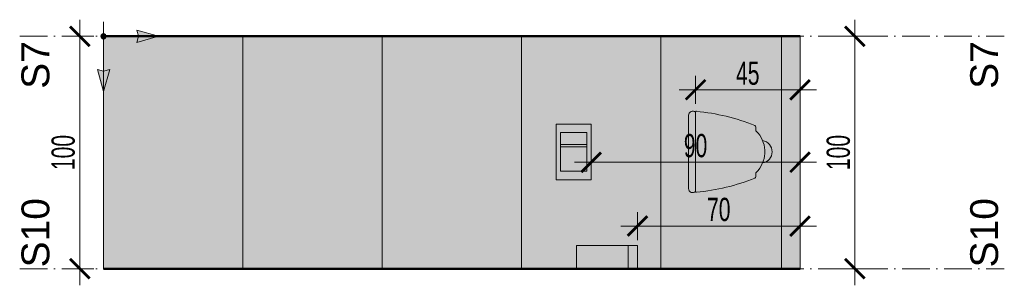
# Model space of a CAD drawing. Header units: millimetres. Extents: x -6792 to 22441, y -13430 to 4653.
# Tile 148 of 256: x -426 to -2, y -11638 to -11524. Entities that reach past the tile are written whole.
import ezdxf

# ---------------------------------------------------------------- set-up
doc = ezdxf.new("R2010")
doc.units = ezdxf.units.MM
doc.linetypes.add('ACAD_ISO02W100', pattern=[15, 12, -3])
doc.linetypes.add('ACAD_ISO10W100', pattern=[18, 12, -3, 0, -3])
for name, color, linetype, lineweight in [('_A_KOLORYSTYKA ŚCIAN', 40, 'Continuous', 5), ('_A_OPIS', 253, 'Continuous', 9), ('_A_ROZWINIĘCIA_RYSUNEK ŚCIAN', 252, 'Continuous', 15), ('_A_ROZWINIĘCIA_WYMIARY', 252, 'Continuous', 15), ('_A_WIDOK', 163, 'Continuous', 13), ('_A_ŚCIANY PROJEKTOWANE', 150, 'Continuous', 50)]:
    doc.layers.add(name, color=color, linetype=linetype, lineweight=lineweight)
doc.styles.add('DIM', font='arial.ttf', dxfattribs={"width": 0.65})
doc.styles.get("Standard").update_dxf_attribs({"font": 'arial.ttf'})
doc.dimstyles.new('BP_EU_25-50', dxfattribs={"dimtxt": 10, "dimasz": 0.8, "dimexe": 0.75, "dimexo": 1, "dimgap": 2, "dimtad": 1, "dimdec": 0, "dimzin": 9, "dimdsep": 46, "dimtxsty": 'DIM', "dimblk": 'ARCH_1', "dimcen": 0, "dimdle": 50, "dimse1": 1, "dimse2": 1, "dimclrd": 256, "dimclre": 256, "dimclrt": 256, "dimadec": 0, "dimazin": 2, "dimtfac": 1, "dimtdec": 0, "dimtix": 1, "dimtmove": 2, "dimatfit": 0, "dimfxl": 0.75, "dimtolj": 1, "dimtzin": 0, "dimlwd": 15, "dimlwe": -1, "dimarcsym": 0})

# ---------------------------------------------------------------- blocks, each defined once
blk = doc.blocks.new('MODO RIMFREE Z PRZODU')
at = {"true_color": 0xffffff}
h = blk.add_hatch(color=7, dxfattribs=at)
h.dxf.hatch_style = 1
h.paths.add_polyline_path([(15.72, 3.04), (-15.85, 3.04, 0.679714), (-17.03, 0), (0, 0), (17.03, 0, 0.632373)])
h = blk.add_hatch(color=7, dxfattribs=at)
h.dxf.hatch_style = 1
h.paths.add_polyline_path([(17.43, -0.38, 0.471354), (17.03, 0), (0, 0), (-17.03, 0, 0.471354), (-17.43, -0.38, 0.069274), (-11.35, -25.58, 0.318761), (-10.66, -25.95), (-9.23, -25.95, -0.096349), (-8.86, -26.15, 0.175071), (-0.67, -29.91), (0, -29.91), (0.67, -29.91, 0.175071), (8.86, -26.15, -0.096349), (9.23, -25.95), (10.66, -25.95, 0.318761), (11.35, -25.58, 0.069274)])
h = blk.add_hatch(color=7, dxfattribs=at)
h.dxf.hatch_style = 1
h.paths.add_polyline_path([(4.8, -28.88, -0.080733), (0.67, -29.91), (0, -29.91), (-0.67, -29.91, -0.080272), (-4.78, -28.89, 0.372662), (0.01, -32.95, 0.373236)])
for points in [[(-17.03, 0, -0.686066), (-15.82, 3.04), (15.72, 3.04, -0.632373), (17.03, 0)], [(-4.78, -28.88, 0.372996), (0.01, -32.95, 0.372996), (4.8, -28.88)]]:
    blk.add_lwpolyline(points, format="xyb")
blk.add_lwpolyline([(0, -29.91), (0.67, -29.91, 0.175071), (8.86, -26.15, -0.096349), (9.23, -25.95), (10.66, -25.95, 0.318761), (11.35, -25.58, 0.069217), (17.43, -0.4, 0.489436), (17.03, 0), (0, 0), (-17.03, 0, 0.489436), (-17.43, -0.4, 0.069217), (-11.35, -25.58, 0.318761), (-10.66, -25.95), (-9.23, -25.95, -0.096349), (-8.86, -26.15, 0.175071), (-0.67, -29.91)], format="xyb", close=True)
blk = doc.blocks.new('przycisk')
h = blk.add_hatch(color=256)
h.dxf.hatch_style = 1
h.set_gradient(color1=(101, 101, 97), rotation=180, centered=1, tint=1, name='INVCURVED')
h.paths.add_polyline_path([(0, 15), (0, 0), (24, 0), (24, 15)])
h.paths.add_polyline_path([(14.15, 13.15), (20.35, 13.15), (20.35, 1.85), (14.15, 1.85), (3.65, 1.85), (3.65, 13.15)], flags=16)
h = blk.add_hatch(color=256)
h.dxf.hatch_style = 1
h.set_gradient(color1=(101, 101, 97), rotation=180, centered=1, tint=1)
h.paths.add_polyline_path([(3.65, 13.15), (3.65, 1.85), (14.15, 1.85), (14.15, 13.15)])
h = blk.add_hatch(color=256)
h.dxf.hatch_style = 1
h.set_gradient(color1=(101, 101, 97), rotation=180, centered=1, tint=1, name='INVCURVED')
h.paths.add_polyline_path([(15.15, 13.15), (14.15, 13.15), (14.15, 1.85), (15.15, 1.85)])
h = blk.add_hatch(color=256)
h.dxf.hatch_style = 1
h.set_gradient(color1=(101, 101, 97), rotation=180, centered=1, tint=1)
h.paths.add_polyline_path([(20.35, 13.15), (15.15, 13.15), (15.15, 1.85), (20.35, 1.85)])
for points in [[(0, 0), (0, 15), (24, 15), (24, 0), (0, 0)], [(20.35, 1.85), (20.35, 13.15), (14.15, 13.15), (3.65, 13.15), (3.65, 1.85), (14.15, 1.85), (20.35, 1.85)], [(14.15, 1.85), (14.15, 13.15)], [(15.15, 1.85), (15.15, 13.15)]]:
    blk.add_lwpolyline(points)
blk = doc.blocks.new('PODAJNIK PAPIERU FRONT')
at = {"layer": '_A_KOLORYSTYKA ŚCIAN'}
h = blk.add_hatch(color=256, dxfattribs=at)
h.dxf.hatch_style = 1
h.set_gradient(color1=(255, 255, 255), color2=(101, 101, 97), centered=1, tint=1, name='INVCYLINDER')
h.paths.add_polyline_path([(0, 39.51), (-15, 39.51), (-15, 6), (0, 6)])
h = blk.add_hatch(color=256, dxfattribs=at)
h.dxf.hatch_style = 1
h.set_gradient(color1=(255, 255, 255), color2=(101, 101, 97), rotation=90, centered=1, tint=1)
h.paths.add_polyline_path([(0, 6), (-15, 6), (-15, 0), (0, 0)])
for points in [[(-15, 39.51), (0, 39.51), (0, 0), (-15, 0), (-15, 39.51)], [(0, 6), (-15, 6)]]:
    blk.add_lwpolyline(points)
blk = doc.blocks.new('początek')
at = {"true_color": 0xf61509}
h = blk.add_hatch(color=1, dxfattribs=at)
h.dxf.hatch_style = 2
h.paths.add_polyline_path([(0, 24.67), (-2.76, 14.93), (0, 15.67), (2.76, 14.93)])
h = blk.add_hatch(color=1, dxfattribs=at)
h.dxf.hatch_style = 2
h.paths.add_polyline_path([(-1.16, 0), (-1.16, -0.06), (-1.15, -0.12), (-1.15, -0.18), (-1.13, -0.24), (-1.12, -0.3), (-1.1, -0.36), (-1.08, -0.42), (-1.06, -0.47), (-1.03, -0.53), (-1, -0.58), (-0.97, -0.63), (-0.94, -0.68), (-0.9, -0.73), (-0.86, -0.78), (-0.82, -0.82), (-0.78, -0.86), (-0.73, -0.9), (-0.68, -0.94), (-0.63, -0.97), (-0.58, -1), (-0.53, -1.03), (-0.47, -1.06), (-0.42, -1.08), (-0.36, -1.1), (-0.3, -1.12), (-0.24, -1.13), (-0.18, -1.15), (-0.12, -1.15), (-0.06, -1.16), (0, -1.16), (0.06, -1.16), (0.12, -1.15), (0.18, -1.15), (0.24, -1.13), (0.3, -1.12), (0.36, -1.1), (0.42, -1.08), (0.47, -1.06), (0.53, -1.03), (0.58, -1), (0.63, -0.97), (0.68, -0.94), (0.73, -0.9), (0.78, -0.86), (0.82, -0.82), (0.86, -0.78), (0.9, -0.73), (0.94, -0.68), (0.97, -0.63), (1, -0.58), (1.03, -0.53), (1.06, -0.47), (1.08, -0.42), (1.1, -0.36), (1.12, -0.3), (1.13, -0.24), (1.15, -0.18), (1.15, -0.12), (1.16, -0.06), (1.16, 0), (1.16, 0.06), (1.15, 0.12), (1.15, 0.18), (1.13, 0.24), (1.12, 0.3), (1.1, 0.36), (1.08, 0.42), (1.06, 0.47), (1.03, 0.53), (1, 0.58), (0.97, 0.63), (0.94, 0.68), (0.9, 0.73), (0.86, 0.78), (0.82, 0.82), (0.78, 0.86), (0.73, 0.9), (0.68, 0.94), (0.63, 0.97), (0.58, 1), (0.53, 1.03), (0.47, 1.06), (0.42, 1.08), (0.36, 1.1), (0.3, 1.12), (0.24, 1.13), (0.18, 1.15), (0.12, 1.15), (0.06, 1.16), (0, 1.16), (-0.06, 1.16), (-0.12, 1.15), (-0.18, 1.15), (-0.24, 1.13), (-0.3, 1.12), (-0.36, 1.1), (-0.42, 1.08), (-0.47, 1.06), (-0.53, 1.03), (-0.58, 1), (-0.63, 0.97), (-0.68, 0.94), (-0.73, 0.9), (-0.78, 0.86), (-0.82, 0.82), (-0.86, 0.78), (-0.9, 0.73), (-0.94, 0.68), (-0.97, 0.63), (-1, 0.58), (-1.03, 0.53), (-1.06, 0.47), (-1.08, 0.42), (-1.1, 0.36), (-1.12, 0.3), (-1.13, 0.24), (-1.15, 0.18), (-1.15, 0.12), (-1.16, 0.06)])
h = blk.add_hatch(color=1, dxfattribs=at)
h.dxf.hatch_style = 2
h.paths.add_polyline_path([(24.67, 0), (14.93, 2.76), (15.67, 0), (14.93, -2.76)])
at = {"color": 1, "true_color": 0xf61509}
for p, q in [((0, 15.67), (0, 1.16)), ((1.16, 0), (15.67, 0)), ((0, -1.16), (0, -6.42))]:
    blk.add_line(p, q, dxfattribs=at)
for points in [[(0, 15.67), (2.76, 14.93), (0, 24.67), (-2.76, 14.93)], [(15.67, 0), (14.93, 2.76), (24.67, 0), (14.93, -2.76)]]:
    blk.add_lwpolyline(points, close=True, dxfattribs=at)
blk.add_circle((0, 0), 1.16, dxfattribs=at)
blk = doc.blocks.new('ARCH_1')
for p, q in [((0, 7.5), (0, -7.5)), ((8.92, 0), (-8.92, 0))]:
    blk.add_line(p, q)
at = {"const_width": 1.5}
blk.add_lwpolyline([(5.3, 5.3), (-5.3, -5.3)], dxfattribs=at)
blk = doc.blocks.new('*D3235')
at = {"layer": '_A_ROZWINIĘCIA_WYMIARY', "lineweight": 15, "transparency": 16777216}
blk.add_line((-400.42, -11531.92), (-400.42, -11630.32), dxfattribs=at)
at = {"layer": 'Defpoints', "color": 0, "transparency": 16777216}
for p in [(-390.16, -11531.12), (-400.42, -11631.12), (-390.16, -11631.12)]:
    blk.add_point(p, dxfattribs=at)
at = {"layer": '_A_ROZWINIĘCIA_WYMIARY', "lineweight": 15, "transparency": 16777216, "xscale": 0.8, "yscale": 0.8, "zscale": 0.8}
for p, rotation in [((-400.42, -11531.12), 90), ((-400.42, -11631.12), 270)]:
    blk.add_blockref('ARCH_1', p, dxfattribs=dict(at, rotation=rotation))
at = {"layer": '_A_ROZWINIĘCIA_WYMIARY', "transparency": 16777216, "insert": (-407.53, -11581.12), "char_height": 10, "attachment_point": 5, "rotation": 90, "style": 'DIM'}
blk.add_mtext('\\A1;100', dxfattribs=at)
blk = doc.blocks.new('*D3242')
at = {"layer": '_A_ROZWINIĘCIA_WYMIARY', "lineweight": 15, "transparency": 16777216}
blk.add_line((-134.35, -11554.13), (-90.96, -11554.13), dxfattribs=at)
at = {"layer": 'Defpoints', "color": 0, "transparency": 16777216}
for p in [(-90.16, -11554.13), (-135.15, -11568.45), (-90.16, -11568.45)]:
    blk.add_point(p, dxfattribs=at)
at = {"layer": '_A_ROZWINIĘCIA_WYMIARY', "lineweight": 15, "transparency": 16777216, "xscale": 0.8, "yscale": 0.8, "zscale": 0.8, "rotation": 180}
blk.add_blockref('ARCH_1', (-135.15, -11554.13), dxfattribs=at)
at = {"layer": '_A_ROZWINIĘCIA_WYMIARY', "lineweight": 15, "transparency": 16777216, "xscale": 0.8, "yscale": 0.8, "zscale": 0.8}
blk.add_blockref('ARCH_1', (-90.16, -11554.13), dxfattribs=at)
at = {"layer": '_A_ROZWINIĘCIA_WYMIARY', "transparency": 16777216, "insert": (-112.66, -11547.05), "char_height": 10, "attachment_point": 5, "style": 'DIM'}
blk.add_mtext('\\A1;45', dxfattribs=at)
blk = doc.blocks.new('*D3243')
at = {"layer": '_A_ROZWINIĘCIA_WYMIARY', "lineweight": 15, "transparency": 16777216}
blk.add_line((-159.35, -11612.77), (-90.96, -11612.77), dxfattribs=at)
at = {"layer": 'Defpoints', "color": 0, "transparency": 16777216}
for p in [(-90.16, -11612.77), (-160.15, -11621.15), (-90.16, -11621.15)]:
    blk.add_point(p, dxfattribs=at)
at = {"layer": '_A_ROZWINIĘCIA_WYMIARY', "lineweight": 15, "transparency": 16777216, "xscale": 0.8, "yscale": 0.8, "zscale": 0.8, "rotation": 180}
blk.add_blockref('ARCH_1', (-160.15, -11612.77), dxfattribs=at)
at = {"layer": '_A_ROZWINIĘCIA_WYMIARY', "lineweight": 15, "transparency": 16777216, "xscale": 0.8, "yscale": 0.8, "zscale": 0.8}
blk.add_blockref('ARCH_1', (-90.16, -11612.77), dxfattribs=at)
at = {"layer": '_A_ROZWINIĘCIA_WYMIARY', "transparency": 16777216, "insert": (-125.16, -11605.67), "char_height": 10, "attachment_point": 5, "style": 'DIM'}
blk.add_mtext('\\A1;70', dxfattribs=at)
blk = doc.blocks.new('*D3244')
at = {"layer": '_A_ROZWINIĘCIA_WYMIARY', "lineweight": 15, "transparency": 16777216}
blk.add_line((-179.35, -11585.33), (-90.96, -11585.33), dxfattribs=at)
at = {"layer": 'Defpoints', "color": 0, "transparency": 16777216}
for p in [(-180.15, -11568.86), (-90.16, -11568.86), (-90.16, -11585.33)]:
    blk.add_point(p, dxfattribs=at)
at = {"layer": '_A_ROZWINIĘCIA_WYMIARY', "lineweight": 15, "transparency": 16777216, "xscale": 0.8, "yscale": 0.8, "zscale": 0.8, "rotation": 180}
blk.add_blockref('ARCH_1', (-180.15, -11585.33), dxfattribs=at)
at = {"layer": '_A_ROZWINIĘCIA_WYMIARY', "lineweight": 15, "transparency": 16777216, "xscale": 0.8, "yscale": 0.8, "zscale": 0.8}
blk.add_blockref('ARCH_1', (-90.16, -11585.33), dxfattribs=at)
at = {"layer": '_A_ROZWINIĘCIA_WYMIARY', "transparency": 16777216, "insert": (-135.16, -11578.22), "char_height": 10, "attachment_point": 5, "style": 'DIM'}
blk.add_mtext('\\A1;90', dxfattribs=at)
blk = doc.blocks.new('*D3246')
at = {"layer": '_A_ROZWINIĘCIA_WYMIARY', "lineweight": 15, "transparency": 16777216}
blk.add_line((-66.52, -11630.32), (-66.52, -11531.92), dxfattribs=at)
at = {"layer": 'Defpoints', "color": 0, "transparency": 16777216}
for p in [(-90.15, -11531.12), (-66.52, -11531.12), (-90.15, -11631.12)]:
    blk.add_point(p, dxfattribs=at)
at = {"layer": '_A_ROZWINIĘCIA_WYMIARY', "lineweight": 15, "transparency": 16777216, "xscale": 0.8, "yscale": 0.8, "zscale": 0.8}
for p, rotation in [((-66.52, -11531.12), 90), ((-66.52, -11631.12), 270)]:
    blk.add_blockref('ARCH_1', p, dxfattribs=dict(at, rotation=rotation))
at = {"layer": '_A_ROZWINIĘCIA_WYMIARY', "transparency": 16777216, "insert": (-73.62, -11581.12), "char_height": 10, "attachment_point": 5, "rotation": 90, "style": 'DIM'}
blk.add_mtext('\\A1;100', dxfattribs=at)

msp = doc.modelspace()

# ---------------------------------------------------------------- hatches: boundary and pattern name
at = {"layer": '_A_ROZWINIĘCIA_RYSUNEK ŚCIAN', "true_color": 0xddccbb}
h = msp.add_hatch(color=254, dxfattribs=at)
h.dxf.hatch_style = 1
h.paths.add_polyline_path([(-390.154, -11531.116), (-98.154, -11531.116), (-98.154, -11631.116), (-390.154, -11631.116)])
at = {"layer": '_A_ROZWINIĘCIA_RYSUNEK ŚCIAN', "true_color": 0x707070}
h = msp.add_hatch(color=8, dxfattribs=at)
h.dxf.hatch_style = 1
h.paths.add_polyline_path([(-98.154, -11531.116), (-90.154, -11531.116), (-90.154, -11631.116), (-98.154, -11631.116)])

# ---------------------------------------------------------------- linework, layer by layer
at = {"layer": '_A_OPIS', "linetype": 'ACAD_ISO10W100'}
for points in [[(-426.295, -11531.116), (-2.159, -11531.116)], [(-426.291, -11631.116), (-2.154, -11631.116)]]:
    msp.add_lwpolyline(points, dxfattribs=at)
at = {"layer": '_A_ROZWINIĘCIA_RYSUNEK ŚCIAN'}
for points in [[(-390.154, -11631.116), (-390.159, -11531.116), (-330.159, -11531.116), (-330.154, -11631.116)], [(-330.154, -11631.116), (-330.159, -11531.116), (-270.159, -11531.116), (-270.154, -11631.116)], [(-270.154, -11631.116), (-270.159, -11531.116), (-210.159, -11531.116), (-210.154, -11631.116)], [(-210.154, -11631.116), (-210.159, -11531.116), (-150.159, -11531.116), (-150.154, -11631.116)], [(-150.154, -11631.116), (-150.159, -11531.116), (-98.159, -11531.116), (-98.154, -11631.116)], [(-90.154, -11631.116), (-90.158, -11531.116), (-98.159, -11531.116), (-98.154, -11631.116)]]:
    msp.add_lwpolyline(points, close=True, dxfattribs=at)
at = {"layer": '_A_WIDOK'}
for points in [[(-390.159, -11531.116), (-390.154, -11631.116)], [(-90.163, -11531.116), (-90.157, -11631.116)]]:
    msp.add_lwpolyline(points, dxfattribs=at)
at = {"layer": '_A_ŚCIANY PROJEKTOWANE'}
for points in [[(-90.159, -11531.116), (-390.159, -11531.116)], [(-90.154, -11631.116), (-390.154, -11631.116)]]:
    msp.add_lwpolyline(points, dxfattribs=at)

# ---------------------------------------------------------------- block references
at = {"layer": '_A_ROZWINIĘCIA_RYSUNEK ŚCIAN', "xscale": -0.9599320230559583, "yscale": 0.9599320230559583, "zscale": 0.9599320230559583, "rotation": 180}
msp.add_blockref('początek', (-390.159, -11531.116), dxfattribs=at)
at = {"layer": '_A_WIDOK', "rotation": 90.00000000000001}
for name, p in [('MODO RIMFREE Z PRZODU', (-135.154, -11580.811)), ('przycisk', (-180.154, -11592.861))]:
    msp.add_blockref(name, p, dxfattribs=at)
at = {"layer": '_A_WIDOK', "xscale": -0.6643707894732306, "yscale": 0.6643707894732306, "zscale": 0.6643707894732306, "rotation": 90}
msp.add_blockref('PODAJNIK PAPIERU FRONT', (-160.154, -11631.116), dxfattribs=at)

# ---------------------------------------------------------------- texts
at = {"layer": '_A_OPIS', "linetype": 'ACAD_ISO02W100', "char_height": 12, "attachment_point": 3, "rotation": 90}
for s, insert in [('S7', (-425.536, -11533.228)), ('S7', (-16.848, -11533.228)), ('S10', (-425.532, -11600.737)), ('S10', (-16.843, -11600.737))]:
    msp.add_mtext_dynamic_manual_height_columns(s, width=46.3498, gutter_width=40, heights=[0], dxfattribs=dict(at, insert=insert))

# ---------------------------------------------------------------- dimensions: what is measured, and where the dimension line sits
at = {"layer": '_A_ROZWINIĘCIA_WYMIARY', "color": 3}
dim = msp.add_linear_dim(base=(-400.421, -11631.116), p1=(-390.159, -11531.116), p2=(-390.159, -11631.116), angle=270, dimstyle='BP_EU_25-50', dxfattribs=at)
dim.commit()
dim.dimension.update_dxf_attribs({"geometry": '*D3235', "text_midpoint": (-407.526, -11581.116)})
at = {"layer": '_A_ROZWINIĘCIA_WYMIARY'}
dim = msp.add_linear_dim(base=(-66.516, -11531.116), p1=(-90.154, -11631.116), p2=(-90.154, -11531.116), angle=90, dimstyle='BP_EU_25-50', dxfattribs=at)
dim.commit()
dim.dimension.update_dxf_attribs({"geometry": '*D3246', "text_midpoint": (-73.622, -11581.116)})
for base, p1, p2, picture, middle in [((-90.157, -11554.131), (-135.154, -11568.451), (-90.157, -11568.449), '*D3242', (-112.656, -11547.046)), ((-90.161, -11585.329), (-180.154, -11568.861), (-90.161, -11568.855), '*D3244', (-135.158, -11578.223)), ((-90.158, -11612.772), (-160.154, -11621.151), (-90.158, -11621.147), '*D3243', (-125.156, -11605.666))]:
    dim = msp.add_linear_dim(base=base, p1=p1, p2=p2, dimstyle='BP_EU_25-50', dxfattribs=at)
    dim.commit()
    dim.dimension.update_dxf_attribs({"geometry": picture, "text_midpoint": middle})

doc.saveas('drawing.dxf')
